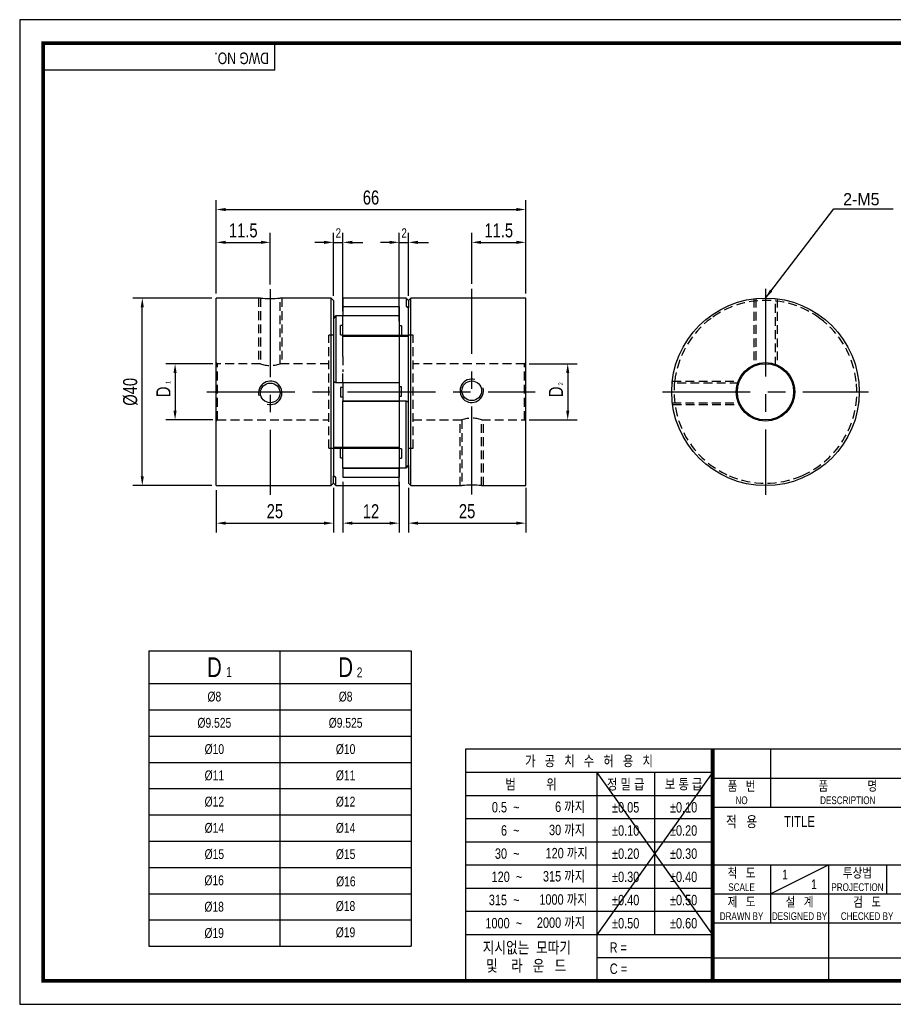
# Model space of a CAD drawing. Header units: millimetres. Extents: x 0 to 297, y 0 to 210.
# Tile 1 of 2: x 0 to 186, y 0 to 210. Entities that reach past the tile are written whole.
import ezdxf
from ezdxf.enums import TextEntityAlignment as Align

# ---------------------------------------------------------------- set-up
doc = ezdxf.new("R2010")
doc.units = ezdxf.units.MM
doc.header["$LTSCALE"] = 15
for name, pattern in [('CENTER', [2, 1.25, -0.25, 0.25, -0.25]), ('CENTER2', [1.125, 0.75, -0.125, 0.125, -0.125]), ('DASHED', [0.75, 0.5, -0.25]), ('HIDDEN', [0.375, 0.25, -0.125]), ('HIDDEN2', [0.1875, 0.125, -0.0625]), ('PHANTOM2', [1.25, 0.625, -0.125, 0.125, -0.125, 0.125, -0.125])]:
    doc.linetypes.add(name, pattern=pattern)
doc.layers.get('0').update_dxf_attribs({"linetype": 'CONTINUOUS'})
doc.layers.get('Defpoints').update_dxf_attribs({"linetype": 'CONTINUOUS'})
for name, color, linetype in [('BM', 2, 'CONTINUOUS'), ('C', 1, 'CENTER2'), ('CT', 1, 'CENTER'), ('D', 7, 'CONTINUOUS'), ('DIM', 7, 'CONTINUOUS'), ('H', 3, 'HIDDEN'), ('HD', 4, 'DASHED'), ('P', 4, 'PHANTOM2')]:
    doc.layers.add(name, color=color, linetype=linetype)
doc.styles.get("Standard").update_dxf_attribs({"font": 'Gulim.ttf', "width": 0.8, "height": 3})
doc.dimstyles.new('LIM', dxfattribs={"dimtxt": 2, "dimasz": 2, "dimexe": 2, "dimexo": 1, "dimgap": 1, "dimtad": 1, "dimdec": 3, "dimzin": 9, "dimdsep": 46, "dimtxsty": 'Standard', "dimcen": 3, "dimclrd": 1, "dimclre": 1, "dimadec": 0, "dimazin": 0, "dimtfac": 1, "dimtdec": 3, "dimtmove": 0, "dimatfit": 3, "dimfxl": 0, "dimtolj": 1, "dimtzin": 0, "dimarcsym": 0})

# ---------------------------------------------------------------- blocks, each defined once
blk = doc.blocks.new('*D127')
at = {"layer": 'Defpoints', "color": 0}
for p in [(53.44, 162.51), (53.44, 152.52), (41.94, 150.58)]:
    blk.add_point(p, dxfattribs=at)
at = {"layer": 'DIM', "color": 1, "lineweight": -2}
for p, q in [((41.94, 151.58), (41.94, 164.51)), ((53.44, 153.52), (53.44, 164.51)), ((43.94, 162.51), (51.44, 162.51))]:
    blk.add_line(p, q, dxfattribs=at)
at = {"layer": 'DIM', "color": 1}
for points in [[(43.94, 162.85), (43.94, 162.18), (41.94, 162.51)], [(51.44, 162.85), (51.44, 162.18), (53.44, 162.51)]]:
    blk.add_solid(points, dxfattribs=at)
at = {"layer": 'DIM', "color": 0, "insert": (47.69, 165.05), "char_height": 3, "attachment_point": 5}
blk.add_mtext('\\A1;11.5', dxfattribs=at)
blk = doc.blocks.new('*D128')
at = {"layer": 'Defpoints', "color": 0}
for p in [(107.94, 162.51), (96.44, 152.63), (107.94, 150.58)]:
    blk.add_point(p, dxfattribs=at)
at = {"layer": 'DIM', "color": 1, "lineweight": -2}
for p, q in [((96.44, 153.63), (96.44, 164.51)), ((107.94, 151.58), (107.94, 164.51)), ((98.44, 162.51), (105.94, 162.51))]:
    blk.add_line(p, q, dxfattribs=at)
at = {"layer": 'DIM', "color": 1}
for points in [[(98.44, 162.85), (98.44, 162.18), (96.44, 162.51)], [(105.94, 162.85), (105.94, 162.18), (107.94, 162.51)]]:
    blk.add_solid(points, dxfattribs=at)
at = {"layer": 'DIM', "color": 0, "insert": (102.19, 165.05), "char_height": 3, "attachment_point": 5}
blk.add_mtext('\\A1;11.5', dxfattribs=at)
blk = doc.blocks.new('*D129')
at = {"layer": 'Defpoints', "color": 0}
for p in [(107.69, 136.63), (107.69, 124.63), (116.9, 124.63)]:
    blk.add_point(p, dxfattribs=at)
at = {"layer": 'DIM', "color": 1, "lineweight": -2}
for p, q in [((108.69, 136.63), (118.9, 136.63)), ((116.9, 134.63), (116.9, 126.63)), ((108.69, 124.63), (118.9, 124.63))]:
    blk.add_line(p, q, dxfattribs=at)
at = {"layer": 'DIM', "color": 1}
for points in [[(116.57, 134.63), (117.24, 134.63), (116.9, 136.63)], [(116.57, 126.63), (117.24, 126.63), (116.9, 124.63)]]:
    blk.add_solid(points, dxfattribs=at)
at = {"layer": 'DIM', "color": 0, "insert": (114.4, 130.63), "char_height": 3, "attachment_point": 5, "rotation": 90}
blk.add_mtext('\\A1;D', dxfattribs=at)
blk = doc.blocks.new('*D121')
at = {"layer": 'Defpoints', "color": 0}
for p in [(42.19, 136.63), (33.15, 124.63), (42.19, 124.63)]:
    blk.add_point(p, dxfattribs=at)
at = {"layer": 'DIM', "color": 1, "lineweight": -2}
for p, q in [((41.19, 136.63), (31.15, 136.63)), ((33.15, 134.63), (33.15, 126.63)), ((41.19, 124.63), (31.15, 124.63))]:
    blk.add_line(p, q, dxfattribs=at)
at = {"layer": 'DIM', "color": 1}
for points in [[(32.81, 134.63), (33.48, 134.63), (33.15, 136.63)], [(32.81, 126.63), (33.48, 126.63), (33.15, 124.63)]]:
    blk.add_solid(points, dxfattribs=at)
at = {"layer": 'DIM', "color": 0, "insert": (30.65, 130.63), "char_height": 3, "attachment_point": 5, "rotation": 90}
blk.add_mtext('\\A1;D', dxfattribs=at)
blk = doc.blocks.new('*D122')
at = {"layer": 'Defpoints', "color": 0}
for p in [(26.15, 150.63), (41.99, 150.63), (41.99, 110.63)]:
    blk.add_point(p, dxfattribs=at)
at = {"layer": 'DIM', "color": 1, "lineweight": -2}
for p, q in [((40.99, 150.63), (24.15, 150.63)), ((26.15, 112.63), (26.15, 148.63)), ((40.99, 110.63), (24.15, 110.63))]:
    blk.add_line(p, q, dxfattribs=at)
at = {"layer": 'DIM', "color": 1}
for points in [[(25.81, 148.63), (26.48, 148.63), (26.15, 150.63)], [(25.81, 112.63), (26.48, 112.63), (26.15, 110.63)]]:
    blk.add_solid(points, dxfattribs=at)
at = {"layer": 'DIM', "color": 0, "insert": (23.61, 130.63), "char_height": 3, "attachment_point": 5, "rotation": 90}
blk.add_mtext('\\A1;%%C40', dxfattribs=at)
blk = doc.blocks.new('*D123')
at = {"layer": 'Defpoints', "color": 0}
for p in [(107.94, 169.51), (41.94, 150.58), (107.94, 150.58)]:
    blk.add_point(p, dxfattribs=at)
at = {"layer": 'DIM', "color": 1, "lineweight": -2}
for p, q in [((41.94, 151.58), (41.94, 171.51)), ((107.94, 151.58), (107.94, 171.51)), ((43.94, 169.51), (105.94, 169.51))]:
    blk.add_line(p, q, dxfattribs=at)
at = {"layer": 'DIM', "color": 1}
for points in [[(43.94, 169.85), (43.94, 169.18), (41.94, 169.51)], [(105.94, 169.85), (105.94, 169.18), (107.94, 169.51)]]:
    blk.add_solid(points, dxfattribs=at)
at = {"layer": 'DIM', "color": 0, "insert": (74.94, 172.05), "char_height": 3, "attachment_point": 5}
blk.add_mtext('\\A1;66', dxfattribs=at)
blk = doc.blocks.new('*D124')
at = {"layer": 'Defpoints', "color": 0}
for p in [(41.94, 110.68), (66.94, 111.13), (66.94, 102.62)]:
    blk.add_point(p, dxfattribs=at)
at = {"layer": 'DIM', "color": 1, "lineweight": -2}
for p, q in [((41.94, 109.68), (41.94, 100.62)), ((66.94, 110.13), (66.94, 100.62)), ((43.94, 102.62), (64.94, 102.62))]:
    blk.add_line(p, q, dxfattribs=at)
at = {"layer": 'DIM', "color": 1}
for points in [[(43.94, 102.95), (43.94, 102.29), (41.94, 102.62)], [(64.94, 102.95), (64.94, 102.29), (66.94, 102.62)]]:
    blk.add_solid(points, dxfattribs=at)
at = {"layer": 'DIM', "color": 0, "insert": (54.44, 105.16), "char_height": 3, "attachment_point": 5}
blk.add_mtext('\\A1;25', dxfattribs=at)
blk = doc.blocks.new('*D125')
at = {"layer": 'Defpoints', "color": 0}
for p in [(68.94, 112.41), (80.94, 112.43), (80.94, 102.62)]:
    blk.add_point(p, dxfattribs=at)
at = {"layer": 'DIM', "color": 1, "lineweight": -2}
for p, q in [((68.94, 111.41), (68.94, 100.62)), ((80.94, 111.43), (80.94, 100.62)), ((70.94, 102.62), (78.94, 102.62))]:
    blk.add_line(p, q, dxfattribs=at)
at = {"layer": 'DIM', "color": 1}
for points in [[(70.94, 102.95), (70.94, 102.29), (68.94, 102.62)], [(78.94, 102.95), (78.94, 102.29), (80.94, 102.62)]]:
    blk.add_solid(points, dxfattribs=at)
at = {"layer": 'DIM', "color": 0, "insert": (74.94, 105.16), "char_height": 3, "attachment_point": 5}
blk.add_mtext('\\A1;12', dxfattribs=at)
blk = doc.blocks.new('*D126')
at = {"layer": 'Defpoints', "color": 0}
for p in [(82.94, 111.13), (107.94, 111.13), (107.94, 102.62)]:
    blk.add_point(p, dxfattribs=at)
at = {"layer": 'DIM', "color": 1, "lineweight": -2}
for p, q in [((82.94, 110.13), (82.94, 100.62)), ((107.94, 110.13), (107.94, 100.62)), ((84.94, 102.62), (105.94, 102.62))]:
    blk.add_line(p, q, dxfattribs=at)
at = {"layer": 'DIM', "color": 1}
for points in [[(84.94, 102.95), (84.94, 102.29), (82.94, 102.62)], [(105.94, 102.95), (105.94, 102.29), (107.94, 102.62)]]:
    blk.add_solid(points, dxfattribs=at)
at = {"layer": 'DIM', "color": 0, "insert": (95.44, 105.16), "char_height": 3, "attachment_point": 5}
blk.add_mtext('\\A1;25', dxfattribs=at)

msp = doc.modelspace()

# ---------------------------------------------------------------- linework, layer by layer
for p, q in [((54.437, 199.2323), (54.437, 205)), ((54.437, 199.2323), (5, 199.2323)), ((27.5249, 75.394), (83.5249, 75.394)), ((27.5249, 75.394), (27.5249, 12.394)), ((83.5249, 75.394), (83.5249, 12.394)), ((95.0758, 54.437), (95.0758, 5)), ((147.8086, 54.437), (95.0758, 54.437)), ((292, 54.437), (147.8086, 54.437)), ((147.8086, 54.437), (147.8086, 5)), ((160.1679, 54.437), (160.1679, 42.0778)), ((147.8086, 49.4295), (95.0758, 49.4295)), ((147.8086, 49.4295), (123.0901, 14.8235)), ((123.0901, 49.4295), (147.8086, 14.8235)), ((123.0901, 49.4295), (123.0901, 5)), ((135.4493, 49.4295), (135.4493, 14.8235)), ((147.8086, 48.2574), (292, 48.2574)), ((147.8086, 44.4858), (95.0758, 44.4858)), ((147.8086, 42.0778), (292, 42.0778)), ((147.8086, 39.5421), (95.0758, 39.5421)), ((147.8086, 34.5984), (95.0758, 34.5984)), ((147.8086, 29.6547), (95.0758, 29.6547)), ((147.8086, 29.7185), (292, 29.7185)), ((160.1679, 23.5389), (172.5271, 29.7185)), ((160.1679, 29.7185), (160.1679, 17.3593)), ((172.5271, 29.7185), (172.5271, 5)), ((184.8864, 29.7185), (184.8864, 23.5389)), ((147.8086, 24.711), (95.0758, 24.711)), ((147.8086, 23.5389), (221.9642, 23.5389)), ((147.8086, 19.7673), (95.0758, 19.7673)), ((147.8086, 17.3593), (292, 17.3593)), ((147.8086, 14.8235), (95.0758, 14.8235)), ((27.5249, 12.394), (83.5249, 12.394)), ((147.8086, 9.8798), (123.0901, 9.8798)), ((147.8086, 9.8798), (221.9642, 9.8798))]:
    msp.add_line(p, q)
at = {"color": 4}
for p, q in [((55.5249, 75.394), (55.5249, 12.394)), ((27.5249, 68.394), (83.5249, 68.394))]:
    msp.add_line(p, q, dxfattribs=at)
at = {"color": 1}
for p, q in [((27.5249, 62.794), (83.5249, 62.794)), ((27.5249, 57.194), (83.5249, 57.194)), ((27.5249, 51.594), (83.5249, 51.594)), ((27.5249, 45.994), (83.5249, 45.994)), ((27.5249, 40.394), (83.5249, 40.394)), ((27.5249, 34.794), (83.5249, 34.794)), ((27.5249, 29.194), (83.5249, 29.194)), ((27.5249, 23.594), (83.5249, 23.594)), ((27.5249, 17.994), (83.5249, 17.994))]:
    msp.add_line(p, q, dxfattribs=at)
msp.add_lwpolyline([(297, 210), (0, 210), (0, 0), (297, 0)], close=True)
msp.add_lwpolyline([(292, 205, 0.8, 0.8, 0), (5, 205, 0.8, 0.8, 0), (5, 5, 0.8, 0.8, 0), (292, 5, 0.8, 0.8, 0)], format="xyseb", close=True)
at = {"const_width": 0.824}
msp.add_lwpolyline([(147.8086, 5), (147.8086, 54.437)], dxfattribs=at)
at = {"layer": 'BM', "linetype": 'Continuous'}
for p, q in [((41.9399, 110.6809), (41.9399, 150.5809)), ((51.3399, 150.6309), (41.9899, 150.6309)), ((66.4399, 150.6309), (55.5326, 150.6309)), ((66.4399, 110.6309), (66.4399, 150.6309)), ((66.9399, 150.1309), (66.4399, 150.6309)), ((66.9399, 150.1309), (66.9399, 146.2935)), ((82.4399, 150.6309), (68.9899, 150.6309)), ((82.9399, 150.1309), (82.4399, 150.6309)), ((82.4399, 150.6309), (82.4399, 148.8877)), ((83.4399, 150.6309), (82.9399, 150.1309)), ((82.9399, 150.1309), (82.9399, 148.5219)), ((83.4399, 110.6309), (83.4399, 150.6309)), ((107.8899, 150.6309), (83.4399, 150.6309)), ((107.9399, 110.6809), (107.9399, 150.5809)), ((80.9399, 148.8353), (80.9099, 148.85)), ((80.9399, 148.8353), (80.9399, 146.9059)), ((82.9399, 148.5219), (82.517, 148.8002)), ((82.9399, 128.4024), (82.9399, 148.5219)), ((66.9399, 146.2935), (67.3628, 146.7936)), ((66.9399, 146.2935), (66.9399, 132.8593)), ((67.4399, 146.8315), (67.4399, 132.6871)), ((80.9099, 146.8852), (80.9399, 146.9059)), ((80.9099, 146.8368), (80.9099, 146.8852)), ((80.9399, 146.9059), (80.9399, 146.791)), ((66.9399, 132.8593), (66.9399, 112.7398)), ((67.3628, 132.6374), (66.9399, 132.8593)), ((67.3848, 132.632), (80.8899, 132.632)), ((68.9399, 132.5602), (68.9399, 132.632)), ((68.9699, 132.5957), (68.9399, 132.5602)), ((68.9399, 132.5602), (68.9399, 128.7015)), ((68.9699, 132.632), (68.9699, 132.5957)), ((68.9699, 132.5957), (80.9099, 132.5957)), ((80.9099, 132.5957), (80.9099, 132.6362)), ((80.9399, 132.5602), (80.9099, 132.5957)), ((80.9399, 132.682), (80.9399, 132.5602)), ((68.9399, 131.5641), (68.4399, 131.5641)), ((68.4399, 131.5641), (68.4399, 129.5641)), ((81.4399, 131.6976), (80.9399, 131.6976)), ((81.4399, 129.6976), (81.4399, 131.6976)), ((68.4399, 129.5641), (68.9399, 129.5641)), ((68.9399, 128.7015), (68.9699, 128.666)), ((68.9399, 128.5797), (68.9399, 128.7015)), ((68.9699, 128.666), (68.9699, 128.6256)), ((80.9399, 129.6976), (81.4399, 129.6976)), ((82.4399, 114.4303), (82.4399, 128.5746)), ((82.517, 128.6243), (82.9399, 128.4024)), ((82.9399, 114.9682), (82.9399, 128.4024)), ((178.9954, 128.7015), (178.9919, 128.666)), ((82.9399, 114.9682), (82.517, 114.4681)), ((82.9399, 114.9682), (82.9399, 111.1309)), ((147.4645, 114.3558), (147.4354, 114.3766)), ((170.7419, 114.3766), (170.7129, 114.3558)), ((66.9399, 112.7398), (67.3628, 112.4616)), ((66.9399, 111.1309), (66.9399, 112.7398)), ((67.4399, 110.6309), (67.4399, 112.374)), ((41.9899, 110.6309), (66.4399, 110.6309)), ((66.4399, 110.6309), (66.9399, 111.1309)), ((66.9399, 111.1309), (67.4399, 110.6309)), ((67.4399, 110.6309), (80.8899, 110.6309)), ((82.9399, 111.1309), (83.4399, 110.6309)), ((83.4399, 110.6309), (94.3399, 110.6309)), ((98.5399, 110.6309), (107.8899, 110.6309))]:
    msp.add_line(p, q, dxfattribs=at)
at = {"layer": 'BM'}
for p, q in [((68.9399, 150.5809), (68.9399, 148.8421)), ((68.9699, 148.85), (68.9399, 148.8353)), ((68.9399, 148.8353), (68.9699, 148.85)), ((68.9399, 148.8353), (68.9399, 146.9059)), ((68.9699, 146.8852), (68.9699, 148.85)), ((68.9699, 148.85), (80.9099, 148.85)), ((80.8899, 146.841), (67.43, 146.841)), ((68.9399, 146.9059), (68.9699, 146.8852)), ((68.9699, 146.8852), (68.9399, 146.9059)), ((68.9399, 146.841), (68.9399, 146.9059)), ((68.9399, 138.1869), (68.9399, 146.841)), ((68.9699, 146.8852), (80.9099, 146.8852)), ((68.9699, 146.8852), (68.9699, 146.841)), ((80.9399, 146.791), (80.9399, 132.682)), ((68.9399, 144.7646), (68.4399, 144.7646)), ((68.4399, 142.7646), (68.4399, 144.7646)), ((81.4399, 144.6978), (80.9399, 144.6978)), ((81.4399, 144.6978), (81.4399, 142.6978)), ((68.4399, 142.7646), (68.9399, 142.7646)), ((80.9399, 142.6309), (68.9399, 142.6309)), ((68.9399, 142.4823), (68.9699, 142.4874)), ((68.9699, 142.4874), (68.9399, 142.4823)), ((68.9699, 142.4874), (80.9099, 142.4874)), ((68.9899, 142.4917), (80.9399, 142.4917)), ((80.9099, 142.4874), (80.9399, 142.4823)), ((80.9399, 142.4823), (80.9099, 142.4874)), ((80.9399, 142.6978), (81.4399, 142.6978)), ((82.9399, 142.6309), (80.9399, 142.6309)), ((80.9399, 142.4917), (82.9399, 142.4917)), ((80.9399, 132.5602), (80.9399, 128.7015)), ((68.9399, 114.4708), (68.9399, 128.5797)), ((68.9699, 128.666), (80.9099, 128.666)), ((82.495, 128.6297), (68.9899, 128.6297)), ((80.9099, 128.666), (80.9399, 128.7015)), ((80.9099, 128.6297), (80.9099, 128.666)), ((80.9399, 128.7015), (80.9399, 128.6297)), ((80.9399, 128.6297), (80.9399, 126.3355)), ((80.9399, 126.3355), (80.9399, 123.0749)), ((80.9399, 123.0749), (80.9399, 114.4208)), ((68.9399, 118.77), (66.9399, 118.77)), ((66.9399, 118.6309), (68.9399, 118.6309)), ((68.9399, 118.5639), (68.4399, 118.5639)), ((68.4399, 116.5639), (68.4399, 118.5639)), ((68.9699, 118.7743), (68.9399, 118.7794)), ((80.8899, 118.77), (68.9399, 118.77)), ((68.9399, 118.6309), (80.9399, 118.6309)), ((68.9699, 118.7743), (80.9099, 118.7743)), ((80.9399, 118.7794), (80.9099, 118.7743)), ((81.4399, 118.4972), (80.9399, 118.4972)), ((81.4399, 118.4972), (81.4399, 116.4972)), ((68.4399, 116.5639), (68.9399, 116.5639)), ((80.9399, 116.4972), (81.4399, 116.4972)), ((68.9399, 114.3558), (68.9399, 114.4708)), ((68.9699, 114.3766), (68.9399, 114.3558)), ((68.9399, 114.3558), (68.9399, 112.4265)), ((68.9699, 114.425), (68.9699, 114.3766)), ((68.9699, 114.3766), (80.9099, 114.3766)), ((68.9699, 112.4117), (68.9699, 114.3766)), ((68.9899, 114.4208), (82.4498, 114.4208)), ((80.9099, 114.3766), (80.9099, 114.4208)), ((80.9099, 114.3766), (80.9099, 112.4117)), ((80.9399, 114.3558), (80.9099, 114.3766)), ((80.9399, 114.4208), (80.9399, 114.3558)), ((80.9399, 114.3558), (80.9399, 112.4265)), ((68.9399, 112.4265), (68.9699, 112.4117)), ((68.9699, 112.4117), (80.9099, 112.4117)), ((80.9099, 112.4117), (80.9399, 112.4265)), ((80.9399, 110.6809), (80.9399, 112.4197))]:
    msp.add_line(p, q, dxfattribs=at)
at = {"layer": 'BM', "linetype": 'HIDDEN2'}
for p, q in [((80.9099, 148.85), (80.9099, 146.8852)), ((80.9099, 148.85), (80.9399, 148.8353)), ((82.517, 148.8002), (82.9399, 148.5219)), ((67.3628, 146.7936), (66.9399, 146.2935)), ((80.9399, 146.9059), (80.9099, 146.8852)), ((68.9399, 138.1869), (68.9399, 134.9263)), ((68.9399, 132.632), (68.9399, 134.9263)), ((66.9399, 132.8593), (67.3628, 132.6374)), ((67.3848, 132.632), (67.3848, 132.632)), ((68.9399, 132.5602), (68.9699, 132.5957)), ((80.9099, 132.5957), (80.9399, 132.5602)), ((82.495, 128.6297), (82.495, 128.6297)), ((82.9399, 128.4024), (82.517, 128.6243)), ((82.517, 114.4681), (82.9399, 114.9682)), ((67.3628, 112.4616), (66.9399, 112.7398))]:
    msp.add_line(p, q, dxfattribs=at)
at = {"layer": 'BM', "linetype": 'Continuous'}
for radius in [20, 6.25, 6]:
    msp.add_circle((159.0887, 130.6309), radius, dxfattribs=at)
at = {"layer": 'BM'}
for centre in [(53.4399, 130.4087), (96.4399, 130.853)]:
    msp.add_circle(centre, 2.1, dxfattribs=at)
at = {"layer": 'BM', "linetype": 'Continuous'}
for centre, radius, start, end in [((41.9899, 150.5809), 0.05, 90, 180), ((53.4399, 170.5183), 19.998, 263.972212, 276.027779), ((68.9899, 150.5809), 0.05, 90, 180), ((107.8899, 150.5809), 0.05, 0, 90), ((80.8899, 146.791), 0.05, 0, 90), ((67.385, 132.6876), 0.0548, 246.076527, 359.572572), ((80.8899, 132.682), 0.05, 270, 0), ((68.9899, 128.5797), 0.05, 90, 180), ((82.4947, 128.5742), 0.0548, 66.076527, 179.572572), ((41.9899, 110.6809), 0.05, 180, 270), ((80.8899, 110.6809), 0.05, 270, 0), ((96.4399, 90.7435), 19.998, 83.972212, 96.027779), ((107.8899, 110.6809), 0.05, 270, 0)]:
    msp.add_arc(centre, radius, start, end, dxfattribs=at)
at = {"layer": 'BM'}
for centre, start, end in [((68.9899, 142.6809), 180, 270), ((68.9899, 142.5417), 180, 270), ((80.8899, 118.72), 0, 90), ((80.8899, 118.5809), 0, 90), ((68.9899, 114.4708), 180, 270)]:
    msp.add_arc(centre, 0.05, start, end, dxfattribs=at)
at = {"layer": 'BM', "color": 1}
for centre, start, end in [((53.4399, 130.4087), 255, 195), ((96.4399, 130.853), 75, 15)]:
    msp.add_arc(centre, 2.5, start, end, dxfattribs=at)
at = {"layer": 'BM', "linetype": 'HIDDEN2'}
for centre, radius, start, end in [((178.933, 128.5797), 0.05, 354.098769, 116.938753), ((147.3902, 114.4708), 0.05, 234.098769, 356.938753), ((170.7872, 114.4708), 0.05, 183.061247, 305.901231), ((67.2541, 112.2881), 0.2047, 51.195481, 57.909617), ((67.2541, 112.2881), 0.2047, 24.807684, 26.076623)]:
    msp.add_arc(centre, radius, start, end, dxfattribs=at)
at = {"layer": 'BM', "linetype": 'Continuous'}
for points in [[(82.4399, 148.8877), (82.4399, 148.8859), (82.4405, 148.8835), (82.4416, 148.8808), (82.4427, 148.8781), (82.4444, 148.875), (82.4463, 148.8718), (82.4491, 148.8673), (82.4525, 148.8625), (82.4562, 148.8577), (82.4613, 148.8511), (82.4671, 148.8444), (82.473, 148.8382), (82.4805, 148.8303), (82.4884, 148.8227), (82.4961, 148.8161), (82.5032, 148.81), (82.5104, 148.8044), (82.517, 148.8002)], [(67.4399, 146.8315), (67.4399, 146.8341), (67.4393, 146.8362), (67.4381, 146.8377), (67.437, 146.8392), (67.4354, 146.8402), (67.4334, 146.8406), (67.4307, 146.8413), (67.4273, 146.8409), (67.4236, 146.8399), (67.4184, 146.8385), (67.4126, 146.8357), (67.4067, 146.8322), (67.3993, 146.8277), (67.3914, 146.8217), (67.3837, 146.815), (67.3765, 146.8086), (67.3693, 146.8014), (67.3628, 146.7936)], [(82.4399, 114.4303), (82.4399, 114.4277), (82.4405, 114.4255), (82.4416, 114.424), (82.4427, 114.4225), (82.4444, 114.4216), (82.4463, 114.4211), (82.4491, 114.4205), (82.4525, 114.4208), (82.4562, 114.4218), (82.4613, 114.4233), (82.4671, 114.426), (82.473, 114.4296), (82.4805, 114.4341), (82.4884, 114.44), (82.4961, 114.4468), (82.5032, 114.4531), (82.5104, 114.4604), (82.517, 114.4681)], [(67.4399, 112.374), (67.4399, 112.3758), (67.4393, 112.3782), (67.4381, 112.381), (67.437, 112.3837), (67.4354, 112.3867), (67.4334, 112.3899), (67.4307, 112.3944), (67.4273, 112.3993), (67.4236, 112.404), (67.4184, 112.4106), (67.4126, 112.4173), (67.4067, 112.4236), (67.3993, 112.4315), (67.3914, 112.439), (67.3837, 112.4456), (67.3765, 112.4518), (67.3693, 112.4573), (67.3628, 112.4616)]]:
    msp.add_open_spline(points, degree=3, knots=[0, 0, 0, 0, 0.09889407, 0.09889407, 0.09889407, 0.19697745, 0.19697745, 0.19697745, 0.33570661, 0.33570661, 0.33570661, 0.52868589, 0.52868589, 0.52868589, 0.77273027, 0.77273027, 0.77273027, 1, 1, 1, 1], dxfattribs=at)
at = {"layer": 'C'}
msp.add_line((147.8086, 49.4295), (147.8086, 49.3961), dxfattribs=at)
at = {"layer": 'CT'}
for p, q in [((53.4399, 152.5203), (53.4399, 108.6309)), ((96.4399, 108.7414), (96.4399, 152.6309)), ((159.0887, 152.6309), (159.0887, 108.6309)), ((39.9399, 130.6309), (109.9399, 130.6309)), ((137.0887, 130.6309), (181.0887, 130.6309))]:
    msp.add_line(p, q, dxfattribs=at)
at = {"layer": 'DIM', "color": 1}
for p, q in [((66.9399, 151.1309), (66.9399, 164.5121)), ((68.9399, 147.841), (68.9399, 164.5121)), ((80.9399, 145.6978), (80.9399, 164.5121)), ((82.9399, 151.1309), (82.9399, 164.5121)), ((64.9399, 162.5121), (62.9399, 162.5121)), ((66.9399, 162.5121), (68.9399, 162.5121)), ((70.9399, 162.5121), (73.182, 162.5121)), ((78.9399, 162.5121), (76.9399, 162.5121)), ((80.9399, 162.5121), (82.9399, 162.5121)), ((84.9399, 162.5121), (87.2164, 162.5121))]:
    msp.add_line(p, q, dxfattribs=at)
for points in [[(64.9399, 162.8455), (64.9399, 162.1788), (66.9399, 162.5121)], [(70.9399, 162.8455), (70.9399, 162.1788), (68.9399, 162.5121)], [(78.9399, 162.8455), (78.9399, 162.1788), (80.9399, 162.5121)], [(84.9399, 162.8455), (84.9399, 162.1788), (82.9399, 162.5121)]]:
    msp.add_solid(points, dxfattribs=at)
at = {"layer": 'H'}
msp.add_line((147.8086, 49.3128), (147.8086, 49.2711), dxfattribs=at)
at = {"layer": 'HD', "color": 1, "linetype": 'HIDDEN2'}
for p, q in [((50.9399, 150.6309), (50.9399, 136.6309)), ((55.9399, 150.6309), (55.9399, 136.6309)), ((156.5986, 150.4752), (156.5986, 136.0897)), ((161.5986, 150.4728), (161.5986, 136.0807)), ((139.2188, 132.9087), (153.5379, 132.9087)), ((139.2748, 127.9087), (153.7417, 127.9087)), ((93.9399, 110.6309), (93.9399, 124.6309)), ((98.9399, 110.6309), (98.9399, 124.6309))]:
    msp.add_line(p, q, dxfattribs=at)
at = {"layer": 'HD', "linetype": 'HIDDEN2'}
for p, q in [((51.3399, 150.6309), (51.3399, 136.6284)), ((55.5399, 136.6282), (55.5399, 150.6309)), ((156.9986, 150.522), (156.9986, 136.2553)), ((161.1986, 136.2477), (161.1986, 150.5194)), ((66.9399, 142.6809), (65.9399, 142.6809)), ((65.9399, 118.5809), (65.9399, 142.6809)), ((83.9399, 142.6809), (82.9399, 142.6809)), ((83.9399, 118.5809), (83.9399, 142.6809)), ((42.1899, 136.6309), (41.9399, 136.8809)), ((51.347, 136.6309), (42.1899, 136.6309)), ((42.1899, 124.6309), (42.1899, 136.6309)), ((65.9399, 136.6309), (55.5324, 136.6309)), ((107.6899, 136.6309), (83.9399, 136.6309)), ((107.9399, 136.8809), (107.6899, 136.6309)), ((107.6899, 124.6309), (107.6899, 136.6309)), ((153.3901, 132.5087), (139.177, 132.5087)), ((139.2231, 128.3087), (153.5556, 128.3087)), ((41.9399, 124.3809), (42.1899, 124.6309)), ((42.1899, 124.6309), (65.9399, 124.6309)), ((83.9399, 124.6309), (94.3399, 124.6309)), ((94.3399, 124.6335), (94.3399, 110.6309)), ((98.5399, 110.6309), (98.5399, 124.6334)), ((98.5399, 124.6309), (107.6899, 124.6309)), ((107.6899, 124.6309), (107.9399, 124.3809)), ((65.9399, 118.5809), (66.9399, 118.5809)), ((82.9399, 118.5809), (83.9399, 118.5809))]:
    msp.add_line(p, q, dxfattribs=at)
for centre, radius, start, end in [((159.0887, 130.6309), 19.5, 53.437996, 126.562004), ((159.0887, 130.6309), 19.5, 126.562004, 173.437996), ((159.0887, 130.6309), 19.5, 6.562004, 53.437996), ((53.4399, 142.2053), 5.9568, 249.357481, 290.642456), ((159.0887, 130.6309), 19.5, 173.437996, 246.562004), ((159.0887, 130.6309), 19.5, 293.437996, 6.562004), ((96.4399, 119.0565), 5.9568, 69.357481, 110.642456), ((159.0887, 130.6309), 19.5, 246.562004, 293.437996)]:
    msp.add_arc(centre, radius, start, end, dxfattribs=at)
at = {"layer": 'P'}
msp.add_line((147.8086, 49.221), (147.8086, 49.1627), dxfattribs=at)

# ---------------------------------------------------------------- texts
at = {"color": 0}
for s, insert, char_height, width, attachment_point in [('D', (41.5249, 71.894), 4.2, 28, 5), ('D', (69.5249, 71.894), 4.2, 28, 5), ('1', (44.0207, 71.9189), 2.1, 6.3, 1), ('2', (71.8911, 71.8384), 2.1, 3.36, 1), ('%%c8', (41.5249, 65.594), 2.1, 28, 5), ('%%c8', (69.5249, 65.594), 2.1, 28, 5), ('%%c9.525', (41.5249, 59.994), 2.1, 28, 5), ('%%c9.525', (69.5249, 59.994), 2.1, 28, 5), ('%%c10', (41.5249, 54.394), 2.1, 28, 5), ('%%c10', (69.5249, 54.394), 2.1, 28, 5), ('%%c11', (41.5249, 48.794), 2.1, 28, 5), ('%%c11', (69.5249, 48.794), 2.1, 28, 5), ('%%c12', (41.5249, 43.194), 2.1, 28, 5), ('%%c12', (69.5249, 43.194), 2.1, 28, 5), ('%%c14', (41.5249, 37.594), 2.1, 28, 5), ('%%c14', (69.5249, 37.594), 2.1, 28, 5), ('%%c15', (41.5249, 31.994), 2.1, 28, 5), ('%%c15', (69.5249, 31.994), 2.1, 28, 5), ('%%c16', (41.4795, 26.4086), 2.1, 28, 5), ('%%c16', (69.581, 26.1734), 2.1, 28, 5), ('%%c18', (41.4795, 20.7768), 2.1, 28, 5), ('%%c18', (69.5028, 20.925), 2.1, 28, 5), ('%%C19', (41.4795, 15.1703), 2.1, 28, 5), ('%%C19', (69.5028, 15.3185), 2.1, 28, 5)]:
    msp.add_mtext(s, dxfattribs=dict(at, insert=insert, char_height=char_height, width=width, attachment_point=attachment_point))
at = {"layer": 'D', "width": 0.8}
msp.add_text('DWG NO.', height=2.47185, rotation=180, dxfattribs=at).set_placement((53.1681, 203.0007))
for s, height, p in [('가   공   치   수   허   용   치', 2.224667, (121.4422, 51.9333)), ('범          위', 2.224667, (109.0829, 46.9576)), ('정 밀 급', 2.22467, (129.2697, 46.9576)), ('보 통 급', 2.22467, (141.629, 46.9576)), ('품   번', 2.05988, (153.9882, 46.6095)), ('품              명', 2.059877, (176.6469, 46.6095)), ('NO', 1.6479, (153.9882, 43.5197)), ('DESCRIPTION', 1.647902, (176.6469, 43.5197)), ('%%p0.05', 2.22467, (129.2697, 42.0139)), ('%%p0.10', 2.22467, (141.629, 42.0139)), ('적   용', 2.30706, (153.9882, 38.988)), ('TITLE', 2.30706, (166.3475, 38.988)), ('%%p0.10', 2.22467, (129.2697, 37.0702)), ('%%p0.20', 2.22467, (141.629, 37.0702)), ('%%p0.20', 2.22467, (129.2697, 32.1265)), ('%%p0.30', 2.22467, (141.629, 32.1265)), ('척   도', 2.05988, (153.9882, 28.0706)), ('투상법', 2.05988, (178.7068, 28.0706)), ('%%p0.30', 2.22467, (129.2697, 27.1828)), ('%%p0.40', 2.22467, (141.629, 27.1828)), ('1', 2.0599, (163.2577, 27.6586)), ('SCALE', 1.6479, (153.9882, 24.9808)), ('1', 2.0599, (169.4373, 25.5988)), ('PROJECTION', 1.6479, (178.7068, 24.9808)), ('%%p0.40', 2.22467, (129.2697, 22.2391)), ('%%p0.50', 2.22467, (141.629, 22.2391)), ('제   도', 2.05988, (153.9882, 21.891)), ('설   계', 2.05988, (166.3475, 21.891)), ('검   도', 2.05988, (180.7666, 21.891)), ('%%p0.50', 2.22467, (129.2697, 17.2954)), ('%%p0.60', 2.22467, (141.629, 17.2954))]:
    msp.add_text(s, height=height, dxfattribs=at).set_placement(p, align=Align.MIDDLE)
for s, height, p in [('DRAWN BY', 1.6479, (153.9882, 17.9772)), ('DESIGNED BY', 1.647902, (166.3475, 17.9772)), ('CHECKED BY', 1.6479, (180.7666, 17.9772))]:
    msp.add_text(s, height=height, dxfattribs=at).set_placement(p, align=Align.CENTER)
at = {"layer": 'D', "linetype": 'ByBlock', "width": 0.8}
for s, height, p in [('지시없는  모따기', 2.47185, (98.783, 10.8675)), ('및    라   운   드', 2.471852, (99.4623, 6.9968))]:
    msp.add_text(s, height=height, dxfattribs=at).set_placement(p)
at = {"layer": 'D', "width": 0.8}
for s, p in [('R = ', (125.8389, 10.9999)), ('C = ', (125.878, 6.4776))]:
    msp.add_text(s, height=2.22467, dxfattribs=at).set_placement(p)
at = {"layer": 'D', "char_height": 2.22467, "attachment_point": 6}
for s, insert, width in [('0.5  ~', (106.6111, 42.0139), 8.231062), ('6 까지', (120.6182, 42.0139), 9.803532), ('6  ~', (106.6111, 37.0702), 8.231022), ('30 까지', (120.6182, 37.0702), 9.803491), ('120 까지', (121.1758, 32.1265), 12.652424), ('30  ~', (106.6111, 32.1265), 8.231022), ('120  ~', (107.1976, 27.1828), 8.937991), ('315 까지', (120.6182, 27.1828), 12.097781), ('315  ~', (106.6111, 22.2391), 9.885083), ('1000 까지', (121.1426, 22.2391), 13.382285), ('2000 까지', (120.6182, 17.2954), 12.974319), ('1000  ~', (107.1704, 17.2954), 14.528725)]:
    msp.add_mtext(s, dxfattribs=dict(at, insert=insert, width=width))
at = {"layer": 'DIM'}
msp.add_text('2-M5', height=2.6, dxfattribs=at).set_placement((175.6581, 170.4128))
at = {"layer": 'DIM', "char_height": 2, "attachment_point": 5}
for insert in [(67.9704, 164.5121), (82.0025, 164.5121)]:
    msp.add_mtext('\\A1;2', dxfattribs=dict(at, insert=insert))
at = {"layer": 'DIM', "char_height": 1, "attachment_point": 1, "rotation": 90}
for s, insert, width in [('1', (31.1548, 132.2877), 10.7), ('2', (114.9268, 131.966), 13.7)]:
    msp.add_mtext(s, dxfattribs=dict(at, insert=insert, width=width))

# ---------------------------------------------------------------- dimensions: what is measured, and where the dimension line sits
at = {"layer": 'DIM'}
for base, p1, p2, picture, middle in [((107.9399, 169.5121), (41.9399, 150.5809), (107.9399, 150.5809), '*D123', (74.9399, 172.0501)), ((53.4399, 162.5121), (41.9399, 150.5809), (53.4399, 152.5203), '*D127', (47.6899, 165.0541)), ((107.9399, 162.5121), (96.4399, 152.6309), (107.9399, 150.5809), '*D128', (102.1899, 165.0541)), ((80.9399, 102.6211), (68.9399, 112.4117), (80.9399, 112.4265), '*D125', (74.9399, 105.1631)), ((66.9399, 102.6211), (41.9399, 110.6809), (66.9399, 111.1309), '*D124', (54.4399, 105.1591)), ((107.9399, 102.6211), (82.9399, 111.1309), (107.9399, 111.1309), '*D126', (95.4399, 105.1591))]:
    dim = msp.add_linear_dim(base=base, p1=p1, p2=p2, dimstyle='LIM', dxfattribs=at)
    dim.commit()
    dim.dimension.update_dxf_attribs({"geometry": picture, "text_midpoint": middle})
for base, p1, p2, text, picture, middle in [((26.1481, 150.6309), (41.9899, 110.6309), (41.9899, 150.6309), '%%C<>', '*D122', (23.6081, 130.6309)), ((33.1481, 124.6309), (42.1899, 136.6309), (42.1899, 124.6309), 'D', '*D121', (30.6461, 130.6309)), ((116.9024, 124.6309), (107.6899, 136.6309), (107.6899, 124.6309), 'D', '*D129', (114.4004, 130.6309))]:
    dim = msp.add_linear_dim(base=base, p1=p1, p2=p2, angle=90, text=text, dimstyle='LIM', dxfattribs=at)
    dim.commit()
    dim.dimension.update_dxf_attribs({"geometry": picture, "text_midpoint": middle})

# ---------------------------------------------------------------- leaders
msp.add_leader([(159.0887, 150.6309), (173.6777, 169.685), (186.3211, 169.685)], dimstyle='LIM', override={"dimgap": 1, "dimtad": 0}, dxfattribs=at)

doc.saveas('drawing.dxf')
